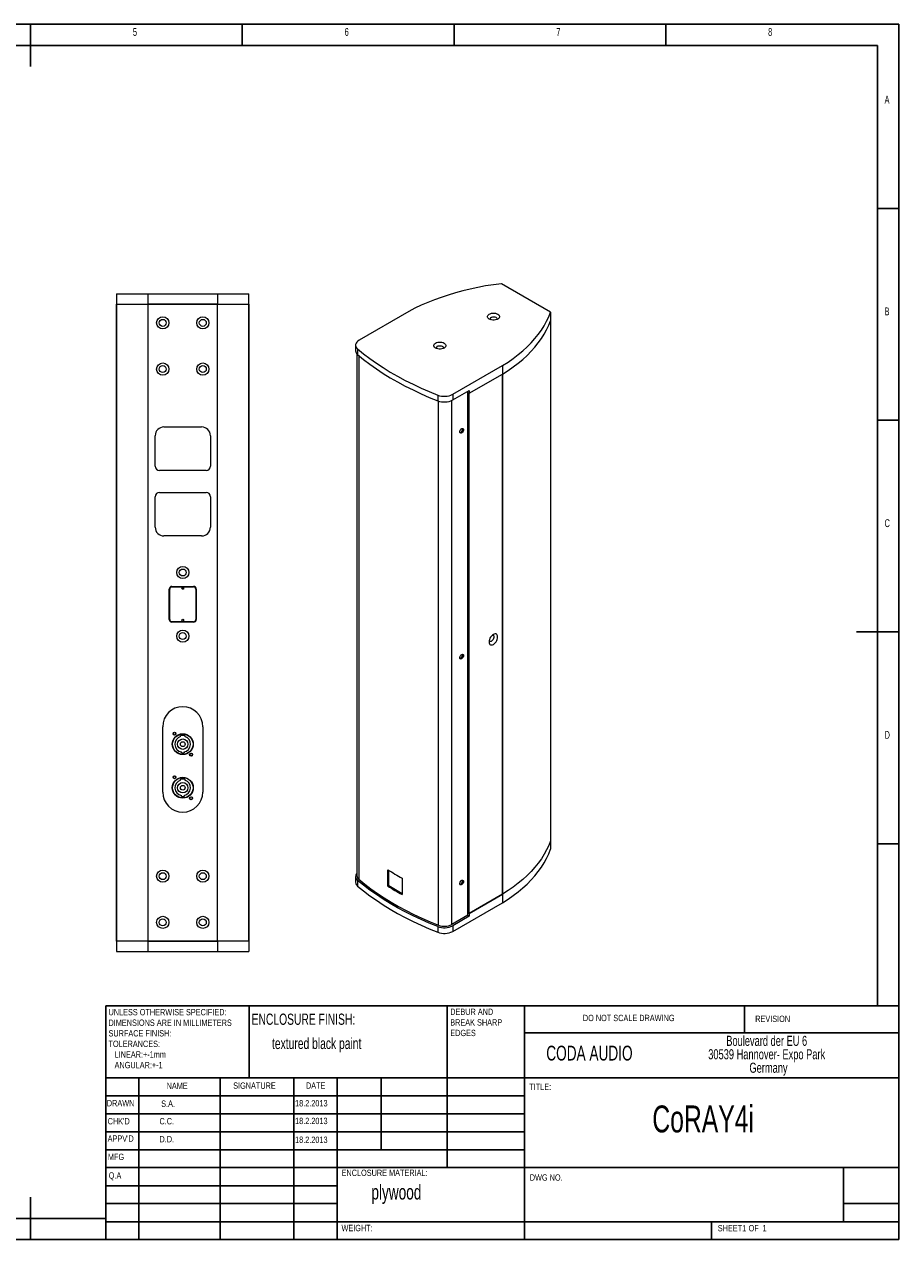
# Model space of a CAD drawing. Header units: millimetres. Extents: x -590 to 1403, y 269 to 1664.
# Tile 2 of 2: x 399 to 1403, y 269 to 1664. Entities that reach past the tile are written whole.
import ezdxf

# ---------------------------------------------------------------- set-up
doc = ezdxf.new("R2010")
doc.units = ezdxf.units.MM
doc.styles.add('SLDTEXTSTYLE0', font='TXT', dxfattribs={"width": 0.6875})

# ---------------------------------------------------------------- blocks, each defined once
blk = doc.blocks.new('NOTE50')
at = {"color": 7, "char_height": 1.5, "attachment_point": 1, "style": 'SLDTEXTSTYLE0'}
for s, insert in [('UNLESS OTHERWISE SPECIFIED:', (0, 2.5)), ('DIMENSIONS ARE IN MILLIMETERS', (0, 0)), ('SURFACE FINISH:', (0, -2.5)), ('TOLERANCES:', (0, -5)), ('   LINEAR:+-1mm', (0, -7.5)), ('   ANGULAR:+-1', (0, -10))]:
    blk.add_mtext(s, dxfattribs=dict(at, insert=insert))
blk = doc.blocks.new('NOTE39')
at = {"color": 7, "char_height": 1.5, "attachment_point": 1, "style": 'SLDTEXTSTYLE0'}
for s, insert in [('SHEET ', (0, 2.5)), ('1', (5.78, 2.5)), (' OF ', (6.8, 2.5)), ('1', (10.55, 2.5))]:
    blk.add_mtext(s, dxfattribs=dict(at, insert=insert))
blk = doc.blocks.new('NOTE64')
at = {"color": 7, "char_height": 2.3813, "attachment_point": 1, "style": 'SLDTEXTSTYLE0'}
for s, insert in [('       Boulevard der EU 6', (0, 3.38)), ('30539 Hannover- Expo Park', (0, 0.21)), ('                Germany', (0, -2.97))]:
    blk.add_mtext(s, dxfattribs=dict(at, insert=insert))
blk = doc.blocks.new('NOTE48')
at = {"color": 7, "char_height": 1.5, "attachment_point": 1, "style": 'SLDTEXTSTYLE0'}
for s, insert in [('DEBUR AND ', (0, 2.5)), ('BREAK SHARP ', (0, 0)), ('EDGES', (0, -2.5))]:
    blk.add_mtext(s, dxfattribs=dict(at, insert=insert))
blk = doc.blocks.new('1111')
at = {"color": 7, "linetype": 'Continuous'}
for p, q in [((4165.4, 777.9), (2115.4, 777.9)), ((3140.4, 777.9), (3140.4, 727.9)), ((3390.4, 752.9), (3390.4, 777.9)), ((3640.4, 777.9), (3640.4, 752.9)), ((3890.4, 752.9), (3890.4, 777.9)), ((4165.4, -657.1), (4165.4, 777.9)), ((4140.4, 752.9), (2140.4, 752.9)), ((4140.4, 752.9), (4140.4, -380.9)), ((4165.4, 560.4), (4140.4, 560.4)), ((4140.4, 310.4), (4165.4, 310.4)), ((4165.4, 60.4), (4115.4, 60.4)), ((4140.4, -189.6), (4165.4, -189.6)), ((3229.4, -380.9), (4165.4, -380.9)), ((3229.4, -380.9), (3229.4, -657.1)), ((3398.4, -465.9), (3398.4, -380.9)), ((3632.4, -380.9), (3632.4, -572.1)), ((3723.4, -380.9), (3723.4, -657.1)), ((3983.4, -412.8), (3983.4, -380.9)), ((4165.4, -412.8), (3723.4, -412.8)), ((4165.4, -465.9), (3229.4, -465.9)), ((3268.4, -465.9), (3268.4, -657.1)), ((3364.3, -465.9), (3364.3, -657.1)), ((3451.4, -465.9), (3451.4, -657.1)), ((3502.4, -657.1), (3502.4, -465.9)), ((3554.4, -550.9), (3554.4, -465.9)), ((3723.4, -487.1), (3229.4, -487.1)), ((3723.4, -508.4), (3229.4, -508.4)), ((3723.4, -529.6), (3229.4, -529.6)), ((3723.4, -550.9), (3229.4, -550.9)), ((3502.4, -572.1), (3229.4, -572.1)), ((3502.4, -572.1), (4165.4, -572.1)), ((4100.4, -635.9), (4100.4, -572.1)), ((3502.4, -593.4), (3229.4, -593.4)), ((3140.4, -657.1), (3140.4, -607.1)), ((3502.4, -614.6), (3229.4, -614.6)), ((4165.4, -614.6), (4100.4, -614.6)), ((2140.4, -632.1), (3229.4, -632.1)), ((3229.4, -635.9), (4165.4, -635.9)), ((3944.4, -657.1), (3944.4, -635.9)), ((2115.4, -657.1), (4165.4, -657.1))]:
    blk.add_line(p, q, dxfattribs=at)
at = {"xscale": 5, "yscale": 5, "zscale": 5}
for name, p in [('NOTE50', (3232.4, -397.2)), ('NOTE48', (3635.9, -396.8)), ('NOTE64', (3940.5, -433.3)), ('NOTE39', (3951.8, -652.3))]:
    blk.add_blockref(name, p, dxfattribs=at)
at = {"color": 7, "attachment_point": 1, "style": 'SLDTEXTSTYLE0'}
for s, insert, char_height in [('5', (3261.2, 773.5), 9.26), ('6', (3511.2, 773.5), 9.26), ('7', (3761.2, 773.5), 9.26), ('8', (4011.2, 773.5), 9.26), ('A', (4148.7, 693.5), 9.26), ('B', (4148.7, 443.5), 9.26), ('C', (4148.7, 193.5), 9.26), ('D', (4148.7, -56.5), 9.26), ('{\\fTxt|b0|i0|c204|p2;ENCLOSURE} FINISH:', (3401.4, -390.2), 13.229), ('DO NOT SCALE DRAWING', (3792.5, -391.6), 7.5), ('REVISION', (3996, -392.6), 7.5), (' textured black paint', (3422.1, -418.8), 13.229), ('CODA AUDIO', (3749.3, -428.1), 17.5), ('NAME', (3301, -471.8), 7.5), ('SIGNATURE', (3379.6, -471.5), 7.5), ('DATE', (3465.5, -471.4), 7.5), ('TITLE:', (3729.2, -472.9), 7.5), ('DRAWN', (3230.4, -492.2), 7.5), ('S.A.', (3294.6, -492.8), 7.5), ('18.2.2013', (3452.7, -492.3), 7.5), ('CoRAY4i', (3874.5, -498.7), 31.75), ("CHK'D", (3231.4, -513.5), 7.5), ('C.C.', (3292.6, -513.5), 7.5), ('18.2.2013', (3452.7, -513.2), 7.5), ("APPV'D", (3231.4, -534), 7.5), ('D.D.', (3292.6, -534.7), 7.5), ('18.2.2013', (3452.7, -535.4), 7.5), ('MFG', (3231.7, -555.6), 7.5), ('Q.A', (3232.7, -577.6), 7.5), ('{\\fTxt|b0|i0|c204|p2;ENCLOSURE} MATERIAL:', (3507.6, -574.4), 7.5), ('DWG NO.', (3729.8, -580), 7.5), ('plywood', (3542.8, -592.2), 17.5), ('WEIGHT: ', (3507.5, -639.6), 7.49)]:
    blk.add_mtext(s, dxfattribs=dict(at, insert=insert, char_height=char_height))

msp = doc.modelspace()

# ---------------------------------------------------------------- linework, layer by layer
at = {"color": 7, "linetype": 'Continuous', "lineweight": 15}
for p, q in [((505.139, 1355.128), (541.139, 1355.128)), ((505.139, 1355.128), (505.139, 1343.128)), ((541.139, 1355.128), (621.139, 1355.128)), ((541.139, 1355.128), (541.139, 1343.128)), ((621.139, 1355.128), (657.139, 1355.128)), ((621.139, 1355.128), (621.139, 1343.128)), ((657.139, 1343.128), (657.139, 1355.128)), ((1003.342, 1333.933), (946.774, 1366.59)), ((505.139, 1343.128), (505.139, 612.128)), ((505.139, 612.128), (505.139, 1343.128)), ((505.139, 1343.128), (541.139, 1343.128)), ((505.139, 1343.128), (541.139, 1343.128)), ((621.139, 1343.128), (541.139, 1343.128)), ((541.139, 1343.128), (541.139, 612.128)), ((541.139, 1343.128), (541.139, 612.128)), ((541.139, 1343.128), (621.139, 1343.128)), ((621.139, 612.128), (621.139, 1343.128)), ((621.139, 612.128), (621.139, 1343.128)), ((621.139, 1343.128), (657.139, 1343.128)), ((621.139, 1343.128), (657.139, 1343.128)), ((657.139, 612.128), (657.139, 1343.128)), ((657.139, 1343.128), (657.139, 612.128)), ((840.708, 1334.75), (783.432, 1301.685)), ((1003.342, 1333.933), (1003.342, 1324.135)), ((1003.342, 1324.135), (1003.342, 727.244)), ((1003.342, 1324.135), (1003.342, 727.244)), ((779.478, 1296.175), (779.478, 1289.642)), ((780.978, 1286.072), (780.978, 687.035)), ((781.825, 1291.783), (781.825, 1285.251)), ((783.064, 1284.209), (783.064, 683.132)), ((890.912, 1239.638), (948.188, 1272.703)), ((948.188, 1272.703), (948.188, 1262.904)), ((910.004, 1240.861), (948.188, 1262.904)), ((910.004, 1240.861), (948.188, 1262.904)), ((948.188, 666.013), (948.188, 1262.904)), ((948.188, 1262.904), (948.188, 666.013)), ((890.912, 1233.106), (910.004, 1244.127)), ((908.236, 641.724), (908.236, 1243.107)), ((908.236, 1241.882), (910.004, 1240.861)), ((908.236, 1241.882), (910.004, 1240.861)), ((910.004, 1244.127), (910.004, 1240.861)), ((873.76, 1238.711), (873.76, 1232.178)), ((874.605, 630.287), (874.605, 1231.871)), ((889.852, 631.111), (889.852, 1232.555)), ((890.912, 1239.638), (890.912, 1233.106)), ((910.004, 643.97), (910.004, 1240.861)), ((559.47, 1202.128), (602.808, 1202.128)), ((549.47, 1157.128), (549.47, 1192.128)), ((612.808, 1192.128), (612.808, 1157.128)), ((607.808, 1152.128), (554.47, 1152.128)), ((549.47, 1087.128), (549.47, 1122.128)), ((554.47, 1127.128), (607.808, 1127.128)), ((612.808, 1122.128), (612.808, 1087.128)), ((602.808, 1077.128), (559.47, 1077.128)), ((568.739, 1019.128), (593.539, 1019.128)), ((568.739, 1018.628), (593.539, 1018.628)), ((565.639, 981.228), (565.639, 1016.028)), ((566.139, 981.228), (566.139, 1016.028)), ((596.139, 1016.028), (596.139, 981.228)), ((596.639, 1016.028), (596.639, 981.228)), ((593.539, 978.628), (568.739, 978.628)), ((593.539, 978.128), (568.739, 978.128)), ((558.139, 783.128), (558.139, 858.128)), ((604.139, 858.128), (604.139, 783.128)), ((578.639, 846.773), (578.639, 848.128)), ((583.639, 848.128), (578.639, 848.128)), ((583.639, 848.128), (583.639, 846.773)), ((579.639, 828.128), (579.639, 829.254)), ((579.639, 828.128), (582.639, 828.128)), ((582.639, 829.254), (582.639, 828.128)), ((578.639, 796.773), (578.639, 798.128)), ((583.639, 798.128), (578.639, 798.128)), ((583.639, 798.128), (583.639, 796.773)), ((579.639, 778.128), (579.639, 779.254)), ((579.639, 778.128), (582.639, 778.128)), ((582.639, 779.254), (582.639, 778.128)), ((1003.342, 727.244), (1003.342, 717.445)), ((779.478, 686.219), (779.478, 679.686)), ((816.515, 675.153), (816.515, 693.934)), ((817.61, 675.745), (817.61, 693.261)), ((832.849, 684.504), (832.849, 665.724)), ((781.825, 681.827), (781.825, 675.295)), ((816.515, 675.153), (817.61, 675.745)), ((890.912, 623.15), (948.188, 656.215)), ((948.188, 666.013), (910.004, 643.97)), ((910.004, 643.97), (948.188, 666.013)), ((948.188, 666.013), (948.188, 656.215)), ((908.236, 641.724), (889.852, 631.111)), ((908.236, 644.991), (910.004, 643.97)), ((908.236, 644.991), (910.004, 643.97)), ((908.236, 641.724), (910.004, 640.704)), ((910.004, 643.97), (910.004, 640.704)), ((873.76, 628.755), (873.76, 622.222)), ((910.004, 640.704), (890.912, 629.682)), ((890.912, 629.682), (890.912, 623.15)), ((541.139, 612.128), (505.139, 612.128)), ((541.139, 612.128), (505.139, 612.128)), ((505.139, 612.128), (505.139, 600.128)), ((505.139, 600.128), (541.139, 600.128)), ((541.139, 612.128), (621.139, 612.128)), ((621.139, 612.128), (541.139, 612.128)), ((541.139, 612.128), (541.139, 600.128)), ((541.139, 600.128), (621.139, 600.128)), ((657.139, 612.128), (621.139, 612.128)), ((621.139, 612.128), (621.139, 600.128)), ((657.139, 612.128), (621.139, 612.128)), ((621.139, 600.128), (657.139, 600.128)), ((657.139, 612.128), (657.139, 600.128))]:
    msp.add_line(p, q, dxfattribs=at)
at = {"color": 7, "linetype": 'Continuous', "lineweight": 15, "flags": 128}
for points in [[(946.774, 1366.59), (937.704, 1365.375), (928.731, 1363.942), (919.87, 1362.293), (911.137, 1360.431), (902.546, 1358.359), (894.113, 1356.082), (885.853, 1353.602), (877.78, 1350.925), (869.908, 1348.055), (862.252, 1344.996), (854.825, 1341.756), (847.639, 1338.338), (840.708, 1334.75)], [(942.759, 1331.616), (943.736, 1330.908), (944.417, 1330.093), (944.765, 1329.211), (944.765, 1328.306), (944.417, 1327.424), (943.736, 1326.608), (942.759, 1325.901), (941.534, 1325.337), (940.121, 1324.944), (938.593, 1324.743), (937.026, 1324.743), (935.497, 1324.944), (934.085, 1325.337), (932.86, 1325.901), (931.882, 1326.608), (931.202, 1327.424), (930.853, 1328.306), (930.853, 1329.211), (931.202, 1330.093), (931.882, 1330.908), (932.86, 1331.616), (934.085, 1332.18), (935.497, 1332.573), (937.026, 1332.774), (938.593, 1332.774), (940.121, 1332.573), (941.534, 1332.18), (942.759, 1331.616)], [(934.981, 1327.942), (935.94, 1328.35), (937.066, 1328.578), (938.257, 1328.603), (939.409, 1328.425), (940.418, 1328.059), (941.196, 1327.537), (941.673, 1326.906), (941.807, 1326.222), (941.585, 1325.546), (941.398, 1325.289)], [(948.188, 1272.703), (954.404, 1276.704), (960.324, 1280.852), (965.937, 1285.14), (971.235, 1289.56), (976.207, 1294.104), (980.844, 1298.764), (985.14, 1303.533), (989.085, 1308.401), (992.674, 1313.361), (995.899, 1318.402), (998.755, 1323.518), (1001.238, 1328.698), (1003.342, 1333.933)], [(948.188, 1262.904), (954.404, 1266.906), (960.324, 1271.054), (965.937, 1275.342), (971.235, 1279.761), (976.207, 1284.306), (980.844, 1288.966), (985.14, 1293.734), (989.085, 1298.603), (992.674, 1303.562), (995.899, 1308.604), (998.755, 1313.719), (1001.238, 1318.899), (1003.342, 1324.135)], [(948.188, 1262.904), (954.404, 1266.906), (960.324, 1271.054), (965.937, 1275.342), (971.235, 1279.761), (976.207, 1284.306), (980.844, 1288.966), (985.14, 1293.734), (989.085, 1298.603), (992.674, 1303.562), (995.899, 1308.604), (998.755, 1313.719), (1001.238, 1318.899), (1003.342, 1324.135)], [(783.432, 1301.685), (781.931, 1300.654), (780.76, 1299.49), (779.954, 1298.226), (779.537, 1296.902), (779.521, 1295.555), (779.906, 1294.227), (780.682, 1292.957), (781.825, 1291.783)], [(881.039, 1298.412), (882.016, 1297.704), (882.696, 1296.889), (883.045, 1296.007), (883.045, 1295.102), (882.696, 1294.22), (882.016, 1293.405), (881.039, 1292.697), (879.813, 1292.133), (878.401, 1291.74), (876.873, 1291.539), (875.305, 1291.539), (873.777, 1291.74), (872.365, 1292.133), (871.139, 1292.697), (870.162, 1293.405), (869.482, 1294.22), (869.133, 1295.102), (869.133, 1296.007), (869.482, 1296.889), (870.162, 1297.704), (871.139, 1298.412), (872.365, 1298.976), (873.777, 1299.369), (875.305, 1299.57), (876.873, 1299.57), (878.401, 1299.369), (879.813, 1298.976), (881.039, 1298.412)], [(781.825, 1291.783), (788.689, 1286.18), (795.879, 1280.715), (803.387, 1275.394), (811.203, 1270.223), (819.319, 1265.208), (827.725, 1260.355), (836.411, 1255.67), (845.369, 1251.158), (854.586, 1246.824), (864.054, 1242.673), (873.76, 1238.711)], [(781.825, 1285.251), (788.689, 1279.648), (795.879, 1274.182), (803.387, 1268.861), (811.203, 1263.69), (819.319, 1258.676), (827.725, 1253.823), (836.411, 1249.138), (845.369, 1244.626), (854.586, 1240.292), (864.054, 1236.141), (873.76, 1232.178)], [(873.261, 1294.738), (874.22, 1295.146), (875.345, 1295.374), (876.537, 1295.399), (877.689, 1295.221), (878.698, 1294.855), (879.476, 1294.333), (879.953, 1293.702), (880.086, 1293.018), (879.865, 1292.342), (879.678, 1292.085)], [(903.287, 1199.014), (903.159, 1198.102), (902.79, 1197.153), (902.226, 1196.28), (901.534, 1195.59), (900.797, 1195.164), (900.105, 1195.056), (899.54, 1195.277), (899.172, 1195.801), (899.044, 1196.565), (899.172, 1197.476), (899.54, 1198.426), (900.105, 1199.299), (900.797, 1199.989), (901.534, 1200.414), (902.226, 1200.523), (902.79, 1200.302), (903.159, 1199.778), (903.287, 1199.014)], [(902.038, 1200.526), (902.098, 1200.39), (902.226, 1199.626)], [(942.531, 961.193), (942.407, 962.393), (942.041, 963.39), (941.451, 964.133), (940.667, 964.586), (939.729, 964.725), (938.683, 964.544), (937.581, 964.051), (936.48, 963.272), (935.434, 962.246), (934.495, 961.023), (933.711, 959.665), (933.122, 958.241), (932.756, 956.822), (932.632, 955.478), (932.756, 954.278), (933.122, 953.281), (933.711, 952.538), (934.495, 952.085), (935.434, 951.946), (936.48, 952.127), (937.581, 952.62), (938.683, 953.399), (939.729, 954.426), (940.667, 955.648), (941.451, 957.006), (942.041, 958.43), (942.407, 959.85), (942.531, 961.193)], [(936.37, 963.178), (937.053, 963.179), (937.671, 962.873), (938.093, 962.273), (938.281, 961.433), (938.218, 960.425), (937.91, 959.341), (937.384, 958.277), (936.687, 957.326), (935.882, 956.574), (935.038, 956.087), (934.233, 955.909), (933.536, 956.055), (933.011, 956.513), (932.782, 956.963)], [(903.287, 939.762), (903.159, 938.851), (902.79, 937.901), (902.226, 937.029), (901.534, 936.338), (900.797, 935.913), (900.105, 935.804), (899.54, 936.025), (899.172, 936.549), (899.044, 937.313), (899.172, 938.225), (899.54, 939.174), (900.105, 940.047), (900.797, 940.737), (901.534, 941.163), (902.226, 941.271), (902.79, 941.05), (903.159, 940.526), (903.287, 939.762)], [(902.038, 941.274), (902.098, 941.139), (902.226, 940.375)], [(1003.342, 727.244), (1001.238, 722.008), (998.755, 716.828), (995.899, 711.713), (992.674, 706.671), (989.085, 701.711), (985.14, 696.843), (980.844, 692.075), (976.207, 687.414), (971.235, 682.87), (965.937, 678.45), (960.324, 674.163), (954.404, 670.014), (948.188, 666.013)], [(1003.342, 727.244), (1001.238, 722.008), (998.755, 716.828), (995.899, 711.713), (992.674, 706.671), (989.085, 701.711), (985.14, 696.843), (980.844, 692.075), (976.207, 687.414), (971.235, 682.87), (965.937, 678.45), (960.324, 674.163), (954.404, 670.014), (948.188, 666.013)], [(948.188, 656.215), (954.404, 660.216), (960.324, 664.364), (965.937, 668.652), (971.235, 673.072), (976.207, 677.616), (980.844, 682.276), (985.14, 687.045), (989.085, 691.913), (992.674, 696.872), (995.899, 701.914), (998.755, 707.03), (1001.238, 712.21), (1003.342, 717.445)], [(873.76, 628.755), (864.054, 632.717), (854.586, 636.868), (845.369, 641.202), (836.411, 645.714), (827.725, 650.399), (819.319, 655.252), (811.203, 660.267), (803.387, 665.438), (795.879, 670.759), (788.689, 676.224), (781.825, 681.827)], [(781.825, 675.295), (788.689, 669.692), (795.879, 664.227), (803.387, 658.905), (811.203, 653.734), (819.319, 648.72), (827.725, 643.867), (836.411, 639.182), (845.369, 634.67), (854.586, 630.336), (864.054, 626.185), (873.76, 622.222)], [(783.064, 683.132), (789.899, 677.553), (797.058, 672.111), (804.534, 666.812), (812.316, 661.664), (820.397, 656.67), (828.767, 651.838), (837.417, 647.173), (846.336, 642.681), (855.514, 638.365), (864.94, 634.232), (874.605, 630.287)], [(903.287, 680.511), (903.159, 679.599), (902.79, 678.65), (902.226, 677.777), (901.534, 677.086), (900.797, 676.661), (900.105, 676.552), (899.54, 676.773), (899.172, 677.297), (899.044, 678.061), (899.172, 678.973), (899.54, 679.923), (900.105, 680.795), (900.797, 681.486), (901.534, 681.911), (902.226, 682.02), (902.79, 681.799), (903.159, 681.275), (903.287, 680.511)], [(902.038, 682.023), (902.098, 681.887), (902.226, 681.123)]]:
    msp.add_lwpolyline(points, dxfattribs=at)
at = {"color": 7, "linetype": 'Continuous', "lineweight": 15}
for centre, radius in [((558.139, 1321.628), 7), ((558.139, 1321.628), 4), ((604.139, 1321.628), 7), ((604.139, 1321.628), 4), ((558.139, 1268.628), 7), ((558.139, 1268.628), 4), ((604.139, 1268.628), 7), ((604.139, 1268.628), 4), ((581.139, 1035.128), 7), ((581.139, 1035.128), 4), ((581.139, 1016.828), 1), ((581.139, 980.428), 1), ((581.139, 962.128), 7), ((581.139, 962.128), 4), ((571.639, 850.128), 1.7), ((571.639, 850.128), 1.5), ((581.139, 838.128), 12), ((581.139, 838.128), 11.75), ((581.139, 838.128), 6), ((581.139, 838.128), 2.75), ((590.639, 826.128), 1.7), ((590.639, 826.128), 1.5), ((581.139, 788.128), 12), ((581.139, 788.128), 11.75), ((571.639, 800.128), 1.7), ((571.639, 800.128), 1.5), ((581.139, 788.128), 6), ((581.139, 788.128), 2.75), ((590.639, 776.128), 1.7), ((590.639, 776.128), 1.5), ((558.139, 686.628), 7), ((558.139, 686.628), 4), ((604.139, 686.628), 7), ((604.139, 686.628), 4), ((558.139, 633.628), 7), ((558.139, 633.628), 4), ((604.139, 633.628), 7), ((604.139, 633.628), 4)]:
    msp.add_circle(centre, radius, dxfattribs=at)
for centre, radius, start, end in [((935.554, 1326.342), 1.699, 109.702109, 218.315343), ((785.243, 1289.901), 5.771, 182.567636, 233.680909), ((873.833, 1293.138), 1.699, 109.702109, 218.315343), ((881.293, 1258.451), 21.129, 249.110886, 297.080415), ((881.293, 1251.919), 21.129, 249.110886, 297.080415), ((559.47, 1192.128), 10, 90, 180), ((602.808, 1192.128), 10, 0, 90), ((898.23, 1199.535), 3.997, 284.51779, 1.314797), ((554.47, 1157.128), 5, 180, 270), ((607.808, 1157.128), 5, 270, 0), ((554.47, 1122.128), 5, 90, 180), ((607.808, 1122.128), 5, 0, 90), ((559.47, 1087.128), 10, 180, 270), ((602.808, 1087.128), 10, 270, 0), ((568.739, 1016.028), 3.1, 90, 180), ((568.739, 1016.028), 2.6, 90, 180), ((593.539, 1016.028), 3.1, 0, 90), ((593.539, 1016.028), 2.6, 0, 90), ((568.739, 981.228), 3.1, 180, 270), ((568.739, 981.228), 2.6, 180, 270), ((593.539, 981.228), 3.1, 270, 0), ((593.539, 981.228), 2.6, 270, 0), ((898.23, 940.283), 3.997, 284.51779, 1.314797), ((581.139, 858.128), 23, 0, 180), ((581.139, 838.128), 9, 106.12762, 260.405932), ((581.139, 838.128), 9, 279.594068, 73.87238), ((581.139, 788.128), 9, 106.12762, 260.405932), ((581.139, 788.128), 9, 279.594068, 73.87238), ((581.139, 783.128), 23, 180, 0), ((784.806, 686.17), 5.268, 136.614487, 235.532639), ((786.103, 687.265), 5.13, 182.567636, 233.680909), ((988.867, 973.627), 328.533, 238.357872, 241.647505), ((785.243, 679.945), 5.771, 182.567636, 233.680909), ((988.867, 954.847), 328.533, 238.357872, 241.647505), ((988.884, 953.67), 326.461, 238.356229, 241.447846), ((898.23, 681.031), 3.997, 284.518195, 1.314722), ((881.293, 648.495), 21.129, 249.110886, 297.080415), ((881.302, 647.834), 18.782, 249.110886, 297.080415), ((881.293, 641.963), 21.129, 249.110886, 297.080415)]:
    msp.add_arc(centre, radius, start, end, dxfattribs=at)

# ---------------------------------------------------------------- block references
at = {"xscale": 0.9719999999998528, "yscale": 0.9720000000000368, "zscale": 0.9720000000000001}
msp.add_blockref('1111', (-2645.982, 908.188), dxfattribs=at)

doc.saveas('drawing.dxf')
